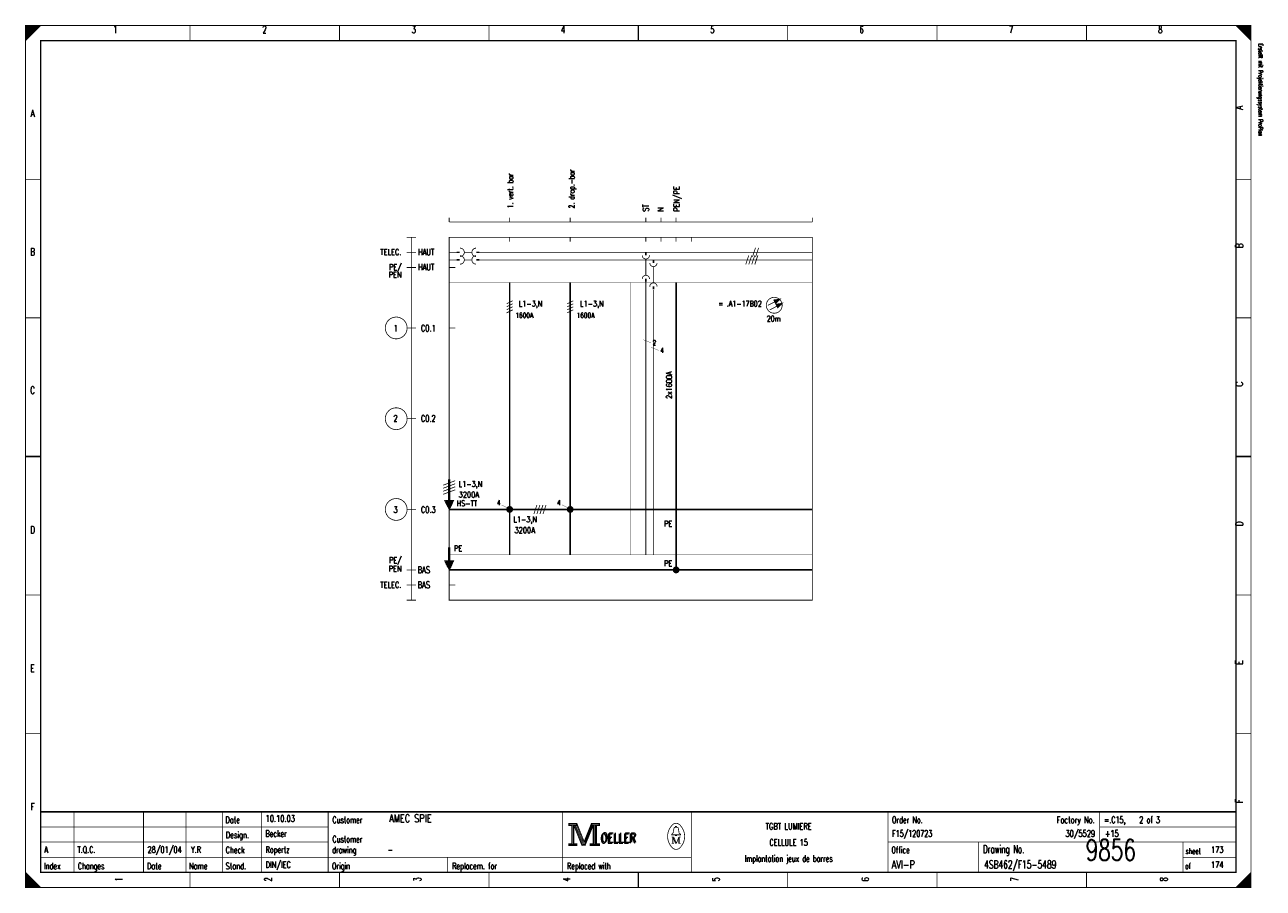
# Model space of a CAD drawing. Extents: x 0 to 409, y 0 to 285.
import ezdxf
from ezdxf.enums import TextEntityAlignment as Align

# ---------------------------------------------------------------- set-up
doc = ezdxf.new("R2010")
doc.units = 0
doc.header["$MEASUREMENT"] = 0
doc.linetypes.add('GESTRICHELT', pattern=[3.75, 3, -0.75])
doc.linetypes.add('STRICH-PUNKT', pattern=[4.7, 3, -0.75, 0.2, -0.75])
doc.layers.get('0').update_dxf_attribs({"color": 9, "linetype": 'CONTINUOUS'})
doc.layers.add('1', color=7, linetype='CONTINUOUS')
doc.styles.get("Standard").update_dxf_attribs({"font": 'romans.shx', "bigfont": 'TXT.shx'})

msp = doc.modelspace()

# ---------------------------------------------------------------- linework, layer by layer
at = {"color": 0, "const_width": 0.25, "flags": 128}
for points in [[(0, 142.5), (0, 285), (405, 285), (405, 0), (0, 0), (0, 142.5)], [(0, 285), (5, 285), (0, 280), (0, 285)], [(0.25, 285), (0.25, 280.25), (0.5, 280.5), (0.5, 285), (0.75, 285), (0.75, 280.75), (1, 281), (1, 285), (1.25, 285), (1.25, 281.25), (1.5, 281.5), (1.5, 285), (1.75, 285), (1.75, 281.75), (2, 282)], [(2, 282), (2, 285), (2.25, 285), (2.25, 282.25), (2.5, 282.5), (2.5, 285), (2.75, 285), (2.75, 282.75), (3, 283), (3, 285), (3.25, 285), (3.25, 283.25), (3.5, 283.5), (3.5, 285), (3.75, 285)], [(3.75, 285), (3.75, 283.75), (4, 284), (4, 285), (4.25, 285), (4.25, 284.25), (4.5, 284.5), (4.5, 285), (4.75, 285), (4.75, 284.75)], [(400, 285), (405, 280), (404.75, 280.25), (404.75, 285), (404.5, 285), (404.5, 280.5), (404.25, 280.75), (404.25, 285), (404, 285), (404, 281), (403.75, 281.25), (403.75, 285), (403.5, 285), (403.5, 281.5), (403.25, 281.75)], [(401.5, 283.5), (401.5, 285), (401.25, 285), (401.25, 283.75), (401, 284), (401, 285), (400.75, 285), (400.75, 284.25), (400.5, 284.5), (400.5, 285), (400.25, 285), (400.25, 284.75)], [(403.25, 281.75), (403.25, 285), (403, 285), (403, 282), (402.75, 282.25), (402.75, 285), (402.5, 285), (402.5, 282.5), (402.25, 282.75), (402.25, 285), (402, 285), (402, 283), (401.75, 283.25), (401.75, 285), (401.5, 285)], [(179.5, 21.2), (179.5, 20.5), (180.5, 20.5), (180.5, 14.5), (179.5, 14.5), (179.5, 13.8), (182.2, 13.8), (182.2, 14.5), (181.2, 14.5), (181.2, 20.5), (182.2, 20.5), (182.2, 21.2), (179.5, 21.2)], [(180.7, 20.7), (180.7, 14.3), (181, 14.3), (181, 20.7)], [(181.2, 20.5), (183.9, 13.8), (184.9, 13.8), (187.6, 20.5)], [(181.8, 20.5), (184.2, 14.6), (184.6, 14.6)], [(182.2, 21.2), (184.6, 15.2), (187, 21.2)], [(182.2, 20.5), (184.4, 14.9), (184.7, 14.9)], [(184.6, 14.2), (184.9, 14.2), (187.4, 20.5)], [(184.6, 14.6), (184.8, 14.6), (187.2, 20.5)], [(187.6, 20.5), (187.6, 14.5), (186.6, 14.5), (186.6, 13.8), (187.1, 13.8)], [(187, 21.2), (187, 20.5), (188, 20.5), (188, 14.5), (187, 14.5), (187, 13.8), (189.7, 13.8), (189.7, 14.5), (188.7, 14.5), (188.7, 20.5), (189.7, 20.5), (189.7, 21.2), (187, 21.2)], [(187.8, 20.7), (187.8, 14.3), (188.3, 14.3), (188.3, 20.7), (188.5, 20.7), (188.5, 14.3)], [(214.8, 17.4), (213.5, 17.4), (213.5, 17.6), (214, 18), (214.3, 19.6)], [(213.9, 16.7), (213.9, 14.6), (213.5, 14.6)], [(213.9, 16.7), (214.8, 14.6), (215.1, 14.6)], [(214.8, 19.9), (214.8, 20.2), (215.2, 20.2), (215.2, 19.9)], [(215.2, 17.4), (216.5, 17.4), (216.5, 17.6), (216, 18), (215.7, 19.6)], [(0, 5), (0, 0), (5, 0), (0, 5), (0.25, 4.75), (0.25, 0), (0.5, 0), (0.5, 4.5), (0.75, 4.25), (0.75, 0), (1, 0), (1, 4), (1.25, 3.75), (1.25, 0), (1.5, 0)], [(404.75, 4.75), (404.75, 0), (404.5, 0), (404.5, 4.5), (404.25, 4.25), (404.25, 0), (404, 0), (404, 4), (403.75, 3.75), (403.75, 0), (403.5, 0), (403.5, 3.5), (403.25, 3.25), (403.25, 0), (403, 0)], [(1.5, 0), (1.5, 3.5), (1.75, 3.25), (1.75, 0), (2, 0), (2, 3), (2.25, 2.75), (2.25, 0), (2.5, 0), (2.5, 2.5), (2.75, 2.25), (2.75, 0), (3, 0), (3, 2), (3.25, 1.75)], [(3.25, 1.75), (3.25, 0), (3.5, 0), (3.5, 1.5), (3.75, 1.25), (3.75, 0), (4, 0), (4, 1), (4.25, 0.75), (4.25, 0), (4.5, 0), (4.5, 0.5), (4.75, 0.25)], [(401.25, 1.25), (401.25, 0), (401, 0), (401, 1), (400.75, 0.75), (400.75, 0), (400.5, 0), (400.5, 0.5), (400.25, 0.25), (400.25, 0)], [(403, 0), (403, 3), (402.75, 2.75), (402.75, 0), (402.5, 0), (402.5, 2.5), (402.25, 2.25), (402.25, 0), (402, 0), (402, 2), (401.75, 1.75), (401.75, 0), (401.5, 0), (401.5, 1.5), (401.25, 1.25)]]:
    msp.add_lwpolyline(points, dxfattribs=at)
at = {"color": 0, "flags": 128}
for points, const_width in [([(0, 285), (405, 285), (405, 0), (0, 0)], 0.25), ([(5, 280), (400, 280), (400, 5), (5, 5)], 0.5), ([(5, 280), (400, 280), (400, 5), (5, 5)], 0.25), ([(179.7, 21), (182, 21), (182, 20.7), (179.7, 20.7)], 0.25), ([(187.2, 21), (189.5, 21), (189.5, 20.7), (187.2, 20.7)], 0.25), ([(214.8, 17.4), (215.2, 17.4), (215.2, 17.1), (214.8, 17.1)], 0.25), ([(179.7, 14.3), (182, 14.3), (182, 14), (179.7, 14)], 0.25), ([(186.8, 14.3), (189.5, 14.3), (189.5, 14), (186.8, 14)], 0.25)]:
    msp.add_lwpolyline(points, close=True, dxfattribs=dict(at, const_width=const_width))
at = {"color": 0}
for points, const_width in [([(54.375, 285), (54.375, 280)], 0.25), ([(103.75, 285), (103.75, 280)], 0.25), ([(153.125, 285), (153.125, 280)], 0.25), ([(202.5, 280), (202.5, 285)], 0.5), ([(202.5, 285), (202.5, 280)], 0.25), ([(251.875, 285), (251.875, 280)], 0.25), ([(301.25, 285), (301.25, 280)], 0.25), ([(350.625, 285), (350.625, 280)], 0.25), ([(0, 234.167), (5, 234.167)], 0.25), ([(405, 234.167), (400, 234.167)], 0.25), ([(0, 188.334), (5, 188.334)], 0.25), ([(405, 188.334), (400, 188.334)], 0.25), ([(5, 142.5), (0, 142.5)], 0.5), ([(0, 142.5), (5, 142.5)], 0.25), ([(400, 142.5), (405, 142.5)], 0.5), ([(405, 142.5), (400, 142.5)], 0.25), ([(0, 96.667), (5, 96.667)], 0.25), ([(405, 96.667), (400, 96.667)], 0.25), ([(0, 50.834), (5, 50.834)], 0.25), ([(405, 50.834), (400, 50.834)], 0.25), ([(400, 25), (5, 25)], 0.5), ([(16, 5), (16, 25)], 0.25), ([(39, 5), (39, 25)], 0.25), ([(53, 5), (53, 25)], 0.25), ([(65, 25), (65, 5)], 0.25), ([(78, 25), (78, 5)], 0.25), ([(100, 25), (100, 5)], 0.25), ([(177.5, 25), (177.5, 5)], 0.25), ([(220, 25), (220, 5)], 0.25), ([(285, 25), (285, 5)], 0.25), ([(355, 25), (355, 15)], 0.25), ([(181.5, 20.5), (184, 14.2)], 0.25), ([(184.7, 14.9), (187, 20.6)], 0.25), ([(5, 20), (100, 20)], 0.25), ([(213.5, 16.7), (214.2, 16.7)], 0.25), ([(214.2, 16.7), (215.1, 14.6)], 0.25), ([(214.6, 19.9), (215.5, 19.9)], 0.25), ([(215.1, 14.6), (215.9, 16.7)], 0.25), ([(215.9, 14.6), (215.9, 16.7)], 0.25), ([(215.9, 16.7), (216.5, 16.7)], 0.25), ([(216.1, 16.7), (216.1, 14.6)], 0.25), ([(355, 20), (400, 20)], 0.25), ([(5, 15), (100, 15)], 0.25), ([(184, 14.2), (184.6, 14.2)], 0.25), ([(213.9, 14.6), (214.3, 14.6)], 0.25), ([(216.5, 14.6), (215.7, 14.6)], 0.25), ([(285, 15), (400, 15)], 0.25), ([(315, 15), (315, 5)], 0.25), ([(382.5, 15), (382.5, 5)], 0.25), ([(5, 10), (220, 10)], 0.25), ([(139.5, 10), (139.5, 5)], 0.25), ([(382.5, 10), (400, 10)], 0.25), ([(54.375, 0), (54.375, 5)], 0.25), ([(103.75, 0), (103.75, 5)], 0.25), ([(153.125, 0), (153.125, 5)], 0.25), ([(202.5, 5), (202.5, 0)], 0.5), ([(202.5, 0), (202.5, 5)], 0.25), ([(251.875, 0), (251.875, 5)], 0.25), ([(301.25, 0), (301.25, 5)], 0.25), ([(350.625, 0), (350.625, 5)], 0.25), ([(405, 5), (400, 0)], 0.25), ([(4.75, 0), (4.75, 0.25)], 0.25)]:
    msp.add_lwpolyline(points, dxfattribs=dict(at, const_width=const_width))
at = {"color": 0, "const_width": 0.25, "flags": 128}
for points in [[(213.499601, 20.388348, 0.373815), (213.488, 13.425, 0.373815)], [(216.493359, 20.403602, 0.530775), (213.513, 20.413, 0.530775)], [(216.498075, 13.401685, 0.378582), (216.463, 20.438, 0.378582)], [(214.6, 19.9, 0.414214), (214.3, 19.6, 0.414214)], [(215.7, 19.6, 0.414214), (215.4, 19.9, 0.414214)], [(213.502705, 13.401803, 0.532213), (216.488, 13.388, 0.532213)]]:
    msp.add_lwpolyline(points, format="xyb", dxfattribs=at)
at = {"layer": '1', "color": 0}
for points, const_width in [([(140, 221.5), (140, 220)], 0.25), ([(160, 221.5), (160, 220)], 0.25), ([(180, 221.5), (180, 220)], 0.25), ([(205, 220), (205, 221.5)], 0.25), ([(210, 220), (210, 221.5)], 0.25), ([(215, 220), (215, 221.5)], 0.25), ([(215, 220), (215, 221.5)], 0.25), ([(260, 221.5), (260, 220)], 0.25), ([(140, 220), (260, 220)], 0.25), ([(126, 215), (129, 215)], 0.25), ([(127.5, 215), (127.5, 95)], 0.25), ([(160, 215), (160, 213.5)], 0.25), ([(180, 215), (180, 213.5)], 0.25), ([(205, 215), (205, 213.5)], 0.25), ([(210, 215), (210, 213.5)], 0.25), ([(215, 215), (215, 213.5)], 0.25), ([(220, 215), (220, 213.5)], 0.25), ([(126, 210), (129, 210)], 0.25), ([(142.5, 210), (140, 210)], 0.25), ([(140, 210), (142, 210)], 0.25), ([(142.5, 210), (143.5, 210)], 0.5), ([(147.5, 210), (145, 210)], 0.25), ([(150, 210), (149, 210)], 0.5), ([(150, 210), (180, 210)], 0.25), ([(180, 210), (200, 210)], 0.25), ([(200, 210), (220, 210)], 0.25), ([(205, 210), (205, 209)], 0.5), ([(220, 210), (240, 210)], 0.25), ([(239, 209), (238, 206)], 0.25), ([(240, 209), (239, 206)], 0.25), ([(240, 210), (260, 210)], 0.25), ([(241, 209), (240, 206)], 0.25), ([(241.25, 211.5), (240.25, 208.5)], 0.25), ([(242, 209), (241, 206)], 0.25), ([(242.25, 211.5), (241.25, 208.5)], 0.25), ([(126, 205), (129, 205)], 0.25), ([(142.5, 207.5), (140, 207.5)], 0.25), ([(140, 205), (142, 205)], 0.25), ([(142.5, 207.5), (143.5, 207.5)], 0.5), ([(147.5, 207.5), (145, 207.5)], 0.25), ([(150, 207.5), (149, 207.5)], 0.5), ([(150, 207.5), (180, 207.5)], 0.25), ([(180, 207.5), (200, 207.5)], 0.25), ([(200, 207.5), (220, 207.5)], 0.25), ([(205, 202.4), (205, 207.8)], 0.25), ([(207.5, 207.5), (207.5, 206.5)], 0.5), ([(207.5, 199.9), (207.5, 205.3)], 0.25), ([(220, 207.5), (240, 207.5)], 0.25), ([(240, 207.5), (260, 207.5)], 0.25), ([(205, 200.3), (205, 201.3)], 0.5), ([(205, 200.6), (205, 110)], 0.25), ([(160, 200), (160, 110)], 0.5), ([(180, 200), (180, 110)], 0.5), ([(207.5, 197.8), (207.5, 198.8)], 0.5), ([(207.5, 197.5), (207.5, 110)], 0.25), ([(161, 194), (159, 193)], 0.25), ([(161, 193), (159, 192)], 0.25), ([(181, 194), (179, 193)], 0.25), ([(181, 193), (179, 192)], 0.25), ([(245.325, 192.5), (249.1, 194.388)], 0.25), ([(245.95, 190.963), (249.8, 192.988)], 0.25), ([(247.513, 194.175), (249.088, 194.375)], 0.5), ([(247.675, 193.825), (249.088, 194.375)], 0.5), ([(249.088, 194.375), (247.825, 193.363)], 0.5), ([(249.088, 194.375), (247.913, 193.588)], 0.5), ([(248.213, 192.775), (249.788, 192.988)], 0.5), ([(248.375, 192.425), (249.788, 192.988)], 0.5), ([(249.788, 192.988), (248.525, 191.963)], 0.5), ([(249.788, 192.988), (248.613, 192.188)], 0.5), ([(161, 192), (159, 191)], 0.25), ([(161, 191), (159, 190)], 0.25), ([(181, 192), (179, 191)], 0.25), ([(181, 191), (179, 190)], 0.25), ([(126, 185), (129, 185)], 0.25), ([(140, 185), (142, 185)], 0.25), ([(204.2, 181.1), (206.7, 180.1)], 0.1), ([(206.7, 178.6), (209.2, 177.6)], 0.1), ([(126, 155), (129, 155)], 0.25), ([(139.9, 135), (139.9, 127.9)], 0.5), ([(140.1, 127.9), (140.1, 135)], 0.5), ([(140, 135), (140, 125)], 0.25), ([(138, 133), (142, 134.5)], 0.25), ([(138, 132), (142, 133.5)], 0.25), ([(138, 131), (142, 132.5)], 0.25), ([(138, 130), (142, 131.5)], 0.25), ([(126, 125), (129, 125)], 0.25), ([(140, 125), (180, 125)], 0.5), ([(140, 125), (142, 125)], 0.25), ([(157.325, 126.5), (159.325, 125.5)], 0.1), ([(169, 126.5), (168, 123.5)], 0.25), ([(170, 126.5), (169, 123.5)], 0.25), ([(171, 126.5), (170, 123.5)], 0.25), ([(172, 126.5), (171, 123.5)], 0.25), ([(177.325, 126.5), (179.325, 125.5)], 0.1), ([(180, 125), (200, 125)], 0.5), ([(200, 125), (220, 125)], 0.5), ([(220, 125), (240, 125)], 0.5), ([(240, 125), (260, 125)], 0.5), ([(139.9, 112.5), (139.9, 108)], 0.5), ([(140, 112.5), (140, 108)], 0.5), ([(140.1, 112.5), (140.1, 108)], 0.5), ([(126, 105), (129, 105)], 0.25), ([(140, 105), (142, 105)], 0.25), ([(126, 100), (129, 100)], 0.25), ([(140, 100), (142, 100)], 0.25), ([(126, 95), (129, 95)], 0.25)]:
    msp.add_lwpolyline(points, dxfattribs=dict(at, const_width=const_width))
at = {"layer": '1', "color": 0, "const_width": 0.25, "flags": 128}
msp.add_lwpolyline([(140, 215), (260, 215), (260, 95), (140, 95)], close=True, dxfattribs=at)
for points in [[(143.6, 208.6, 1), (143.6, 211.4, 1)], [(143.6, 206.1, 1), (143.6, 208.9, 1)], [(148.9, 211.4, 1), (148.9, 208.6, 1)], [(148.9, 208.9, 1), (148.9, 206.1, 1)], [(203.8, 209, 1), (206.2, 209, 1)], [(206.3, 206.5, 1), (208.7, 206.5, 1)], [(206.2, 201.2, 1), (203.8, 201.2, 1)], [(208.7, 198.7, 1), (206.3, 198.7, 1)]]:
    msp.add_lwpolyline(points, format="xyb", dxfattribs=at)
at = {"layer": '1', "color": 0, "linetype": 'GESTRICHELT', "const_width": 0.1}
for points in [[(140, 200), (240, 200)], [(200, 200), (200, 110)], [(240, 200), (260, 200)], [(140, 110), (240, 110)], [(240, 110), (260, 110)]]:
    msp.add_lwpolyline(points, dxfattribs=at)
at = {"layer": '1', "color": 0, "linetype": 'STRICH-PUNKT', "const_width": 0.5}
for points in [[(215, 200), (215, 105)], [(140, 105), (180, 105)], [(180, 105), (200, 105)], [(200, 105), (220, 105)], [(220, 105), (240, 105)], [(240, 105), (260, 105)]]:
    msp.add_lwpolyline(points, dxfattribs=at)
at = {"layer": '1', "color": 0, "const_width": 0.25, "flags": 128}
for points in [[(250.05, 192.5, 1), (244.8, 192.5, 1)], [(126.1, 185, 1), (118.9, 185, 1)], [(126.1, 155, 1), (118.9, 155, 1)], [(126.1, 125, 1), (118.9, 125, 1)], [(161, 125, 1), (159, 125, 1)], [(160.75, 125, 1), (159.25, 125, 1)], [(160.5, 125, 1), (159.5, 125, 1)], [(160.25, 125, 1), (159.75, 125, 1)], [(181, 125, 1), (179, 125, 1)], [(180.75, 125, 1), (179.25, 125, 1)], [(180.5, 125, 1), (179.5, 125, 1)], [(180.25, 125, 1), (179.75, 125, 1)], [(216, 105, 1), (214, 105, 1)], [(215.75, 105, 1), (214.25, 105, 1)], [(215.5, 105, 1), (214.5, 105, 1)], [(215.25, 105, 1), (214.75, 105, 1)]]:
    msp.add_lwpolyline(points, format="xyb", close=True, dxfattribs=at)
at = {"layer": '1', "color": 0, "flags": 128}
for points, const_width in [([(247.588, 194.225), (247.438, 194.15), (247.513, 193.988)], 0.5), ([(249.088, 194.375), (247.513, 193.988), (247.913, 193.2), (249.088, 194.375)], 0.5), ([(248.288, 192.825), (248.138, 192.75), (248.213, 192.588)], 0.5), ([(249.788, 192.988), (248.213, 192.588), (248.613, 191.8), (249.788, 192.988)], 0.5), ([(140, 125), (138.5, 128), (141.5, 128), (140, 125)], 0.25), ([(138.8, 127.7), (141.2, 127.7), (141, 127.4), (138.9, 127.4), (139.1, 127), (140.9, 127), (140.7, 126.6), (139.3, 126.6), (139.5, 126.3), (140.6, 126.3), (140.4, 126), (139.6, 126), (139.8, 125.7), (140.3, 125.7), (140.1, 125.4)], 0.5), ([(140, 105), (138.5, 108), (141.5, 108), (140, 105)], 0.25), ([(138.8, 107.7), (141.2, 107.7), (141, 107.4), (138.9, 107.4), (139.1, 107), (140.9, 107), (140.7, 106.6), (139.3, 106.6), (139.5, 106.3), (140.6, 106.3), (140.4, 106), (139.6, 106), (139.8, 105.7), (140.3, 105.7), (140.1, 105.4)], 0.5)]:
    msp.add_lwpolyline(points, dxfattribs=dict(at, const_width=const_width))

# ---------------------------------------------------------------- texts
at = {"color": 0}
for s, height, width, p in [('1', 2.38125, 0.672, (29.654421, 284.858032)), ('2', 2.38125, 0.672, (78.988169, 284.858032)), ('3', 2.38125, 0.672, (128.321918, 284.858032)), ('4', 2.38125, 0.672, (177.655666, 284.858032)), ('5', 2.38125, 0.672, (226.989415, 284.858032)), ('6', 2.38125, 0.672, (276.323163, 284.858032)), ('7', 2.38125, 0.672, (325.656912, 284.858032)), ('8', 2.38125, 0.672, (374.99066, 284.858032)), ('A', 2.38125, 0.76, (2.325654, 257.174346)), ('B', 2.38125, 0.76, (2.325654, 211.389788)), ('C', 2.38125, 0.76, (2.325654, 165.60523)), ('D', 2.38125, 0.76, (2.325654, 119.465753)), ('E', 2.38125, 0.76, (2.325654, 73.681196)), ('F', 2.38125, 0.76, (2.325654, 27.896638)), ('TGBT LUMIERE', 2.143125, 0.754667, (252.188667, 21.295143)), ('CELLULE 15', 2.143125, 0.736, (252.188667, 15.971357)), ('Implantation jeux de barres', 2.143125, 0.616593, (252.188667, 10.647572))]:
    msp.add_text(s, height=height, dxfattribs=dict(at, width=width)).set_placement(p, align=Align.TOP_CENTER)
at = {"color": 0, "width": 0.622634}
msp.add_text('Erstellt mit Projektierungssystem ProPlan', height=1.42875, rotation=270, dxfattribs=at).set_placement((407.023879, 279.056912), align=Align.BOTTOM_LEFT)
at = {"color": 0, "width": 0.76}
for s, p in [('A', (399.909527, 257.174346)), ('B', (399.909527, 211.389788)), ('C', (399.921949, 165.60523)), ('D', (399.921949, 119.465753)), ('E', (399.909527, 73.681196)), ('F', (399.909527, 27.896638))]:
    msp.add_text(s, height=2.38125, rotation=90, dxfattribs=at).set_placement(p, align=Align.TOP_LEFT)
at = {"color": 0}
for s, height, width, p in [('Date', 2.143125, 0.64, (66.054919, 23.424658)), ('Customer', 2.143125, 0.62, (101.403082, 23.424658)), ('Order No.', 2.143125, 0.656889, (286.328331, 23.424658)), ('=.C15,    2 of 3', 2.143125, 0.682, (356.433717, 23.424658)), ('Design.', 2.143125, 0.636571, (66.191563, 18.455791)), ('Customer', 2.143125, 0.62, (101.403082, 17.036115)), ('OELLER', 3.095625, 0.76, (189.964259, 17.745953)), ('OELLER', 3.095625, 0.76, (189.964259, 17.745953)), ('OELLER', 3.095625, 0.76, (190.319178, 18.100872)), ('Check', 2.143125, 0.632, (66.11703, 13.486924)), ('drawing', 2.143125, 0.6, (101.328549, 13.486924)), ('Office', 2.143125, 0.626667, (286.154421, 13.486924)), ('Drawing No.', 2.619375, 0.646545, (316.427242, 13.983811)), ('sheet', 1.905, 0.6, (383.377397, 12.990037)), ('Index', 2.143125, 0.632, (6.086021, 8.163138)), ('Changes', 2.143125, 0.622857, (17.262422, 8.163138)), ('Stand.', 2.143125, 0.642667, (66.11703, 8.163138)), ('Origin', 2.143125, 0.626667, (101.266438, 8.163138)), ('Replacem. for', 2.143125, 0.627077, (140.973007, 8.163138)), ('Replaced with', 2.143125, 0.619692, (178.949346, 8.163138)), ('of', 1.905, 0.6, (383.228331, 8.021171)), ('Date', 2.143125, 0.64, (40.145828, 8.163138)), ('Name', 2.143125, 0.64, (54.03736, 8.163138))]:
    msp.add_text(s, height=height, dxfattribs=dict(at, width=width)).set_placement(p, align=Align.TOP_LEFT)
for s, height, width, p in [('10.10.03', 2.143125, 0.678, (79.33599, 21.082192)), ('AMEC SPIE', 2.619375, 0.752889, (120.157005, 20.769863)), ('Becker', 2.143125, 0.626667, (79.273879, 16.113325)), ('F15/120723', 2.143125, 0.6832, (286.390442, 16.113325)), ('+15', 2.143125, 0.68, (356.701681, 16.113325)), ('A', 2.143125, 0.76, (6.212017, 10.789539)), ('T.Q.C.', 2.143125, 0.728, (17.163045, 10.789539)), ('28/01/04', 2.143125, 0.678, (40.294894, 10.789539)), ('Y.R', 2.143125, 0.738667, (54.665567, 10.789539)), ('Ropertz', 2.143125, 0.622857, (79.323568, 10.789539)), ('-', 2.143125, 0.696, (119.651245, 10.789539)), ('9856', 7, 0.6928, (350.331462, 6.783637)), ('173', 2.143125, 0.672, (391.771233, 10.789539)), ('DIN/IEC', 2.143125, 0.750857, (79.348412, 5.820672)), ('AVI-P', 2.619375, 0.7472, (286.241376, 5.508344)), ('4SB462/F15-5489', 2.619375, 0.6928, (316.787484, 5.508344)), ('174', 2.143125, 0.672, (391.771233, 5.820672))]:
    msp.add_text(s, height=height, dxfattribs=dict(at, width=width)).set_placement(p, align=Align.BOTTOM_LEFT)
at = {"color": 0, "width": 0.646545}
msp.add_text('Factory No.', height=2.143125, dxfattribs=at).set_placement((353.349471, 23.424658), align=Align.TOP_RIGHT)
at = {"color": 0, "width": 0.675429}
msp.add_text('30/5529', height=2.143125, dxfattribs=at).set_placement((353.464819, 16.113325), align=Align.BOTTOM_RIGHT)
at = {"color": 0, "width": 0.672}
for s, p in [('1', (29.654421, 2.697385)), ('2', (78.988169, 2.697385)), ('3', (128.321918, 2.697385)), ('4', (177.655666, 2.697385)), ('5', (226.989415, 2.697385)), ('6', (276.323163, 2.697385)), ('7', (325.656912, 2.697385)), ('8', (374.99066, 2.697385))]:
    msp.add_text(s, height=2.38125, rotation=90, dxfattribs=at).set_placement(p, align=Align.TOP_CENTER)
at = {"layer": '1', "color": 0}
for s, width, p in [('2. drop.-bar', 0.638, (179.52254, 224.521793)), ('1. vert. bar', 0.638, (159.254888, 224.521793)), ('PEN/PE', 0.749333, (214.192808, 223.457036)), ('ST', 0.76, (204.043898, 223.457036)), ('N', 0.76, (208.950654, 223.457036))]:
    msp.add_text(s, height=1.905, rotation=90, dxfattribs=dict(at, width=width)).set_placement(p, align=Align.TOP_LEFT)
for s, height, width, p in [('TELEC.', 1.905, 0.749333, (124.187111, 211.034869)), ('PE/', 1.905, 0.738667, (124.311333, 206.066002)), ('PEN', 1.905, 0.76, (124.284714, 203.581569)), ('= .A1-17B02', 1.905, 0.696727, (243.315691, 193.998755)), ('1', 2.143125, 0.672, (122.96264, 185.977584)), ('2', 2.143125, 0.672, (122.96264, 156.164384)), ('3', 2.143125, 0.672, (122.96264, 125.996264)), ('PE', 1.905, 0.76, (213.76868, 121.240349)), ('PE/', 1.905, 0.738667, (124.311333, 109.173101)), ('PE', 1.905, 0.76, (213.76868, 108.108344)), ('PEN', 1.905, 0.76, (124.284714, 106.333748)), ('TELEC.', 1.905, 0.749333, (124.187111, 101.009963))]:
    msp.add_text(s, height=height, dxfattribs=dict(at, width=width)).set_placement(p, align=Align.TOP_RIGHT)
for s, height, width, p in [('HAUT', 2.143125, 0.76, (129.659963, 211.176837)), ('HAUT', 2.143125, 0.76, (129.659963, 206.20797)), ('L1-3,N', 1.905, 0.709333, (163.009932, 193.998755)), ('L1-3,N', 1.905, 0.709333, (183.240318, 193.998755)), ('CO.1', 2.143125, 0.722, (130.675031, 185.977584)), ('CO.2', 2.143125, 0.722, (130.675031, 156.164384)), ('L1-3,N', 1.905, 0.709333, (143.134465, 134.372354)), ('HS-TT', 1.905, 0.7472, (142.437049, 127.983811)), ('3200A', 1.905, 0.6896, (143.134465, 130.823163)), ('CO.3', 2.143125, 0.722, (130.675031, 125.996264)), ('L1-3,N', 1.905, 0.709333, (161.235336, 122.660025)), ('3200A', 1.905, 0.6896, (161.590255, 119.110834)), ('PE', 1.905, 0.76, (141.578144, 113.07721)), ('BAS', 2.143125, 0.76, (129.573007, 106.120797)), ('BAS', 2.143125, 0.76, (129.573007, 101.15193))]:
    msp.add_text(s, height=height, dxfattribs=dict(at, width=width)).set_placement(p, align=Align.TOP_LEFT)
at = {"layer": '1', "color": 0, "width": 0.6896}
for p in [(161.883064, 187.83736), (182.11345, 187.83736)]:
    msp.add_text('1600A', height=1.666875, dxfattribs=at).set_placement(p, align=Align.BOTTOM_LEFT)
at = {"layer": '1', "color": 0}
for s, height, width, p in [('20m', 1.905, 0.648, (247.219801, 189.029888)), ('2', 1.666875, 0.672, (207.823786, 180.937733)), ('4', 1.666875, 0.672, (210.308219, 178.4533)), ('4', 1.666875, 0.672, (156.360523, 128.054795)), ('4', 1.666875, 0.672, (176.23599, 128.054795))]:
    msp.add_text(s, height=height, dxfattribs=dict(at, width=width)).set_placement(p, align=Align.TOP_CENTER)
at = {"layer": '1', "color": 0, "width": 0.674286}
msp.add_text('2x1600A', height=1.905, rotation=90, dxfattribs=at).set_placement((214.20523, 161.539768), align=Align.BOTTOM_LEFT)

doc.saveas('drawing.dxf')
